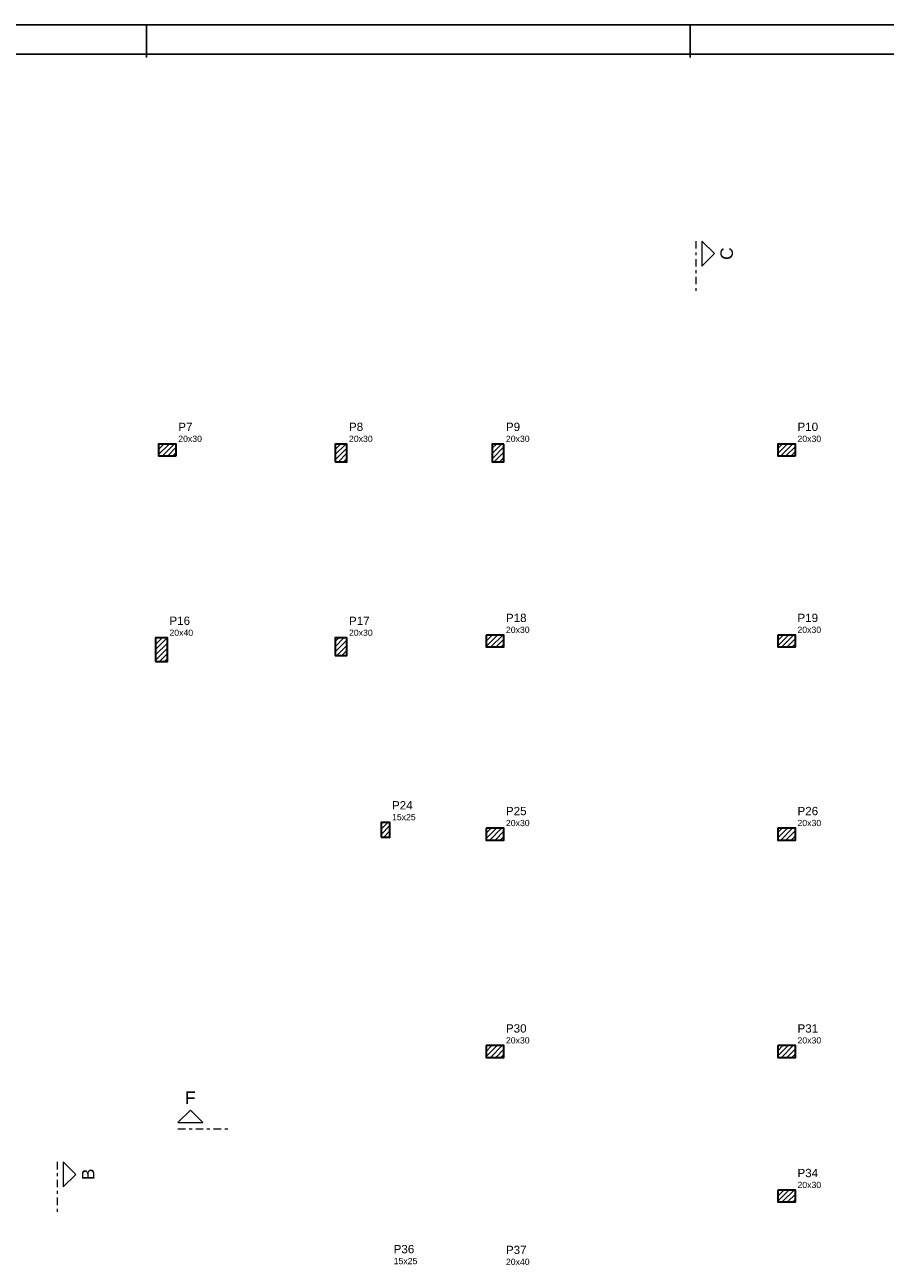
# Model space of a CAD drawing. Header units: millimetres. Extents: x 0 to 119, y 0 to 84.
# Tile 8 of 9: x 59 to 89, y 42 to 84. Entities that reach past the tile are written whole.
import ezdxf

# ---------------------------------------------------------------- set-up
doc = ezdxf.new("R2010")
doc.units = ezdxf.units.MM
doc.header["$MEASUREMENT"] = 0
doc.linetypes.add('DASHDOT', pattern=[2.54, 1.27, -0.635, 0, -0.635])
doc.linetypes.add('NULL', pattern=[0])
for name, color, linetype, lineweight in [('FO-Cortes', 9, 'DASHDOT', 5), ('FO-Hachura pilar que passa', 19, 'Continuous', 5), ('FO-Pilares', 4, 'Continuous', 30), ('FO-Textos dos pilares', 7, 'Continuous', 5)]:
    doc.layers.add(name, color=color, linetype=linetype, lineweight=lineweight)
doc.layers.add('SEDUC_MARF', color=1, linetype='Continuous')
doc.layers.add('SEDUC_MARGG', color=7, linetype='Continuous')
doc.styles.add('Arial', font='txt')

msp = doc.modelspace()

# ---------------------------------------------------------------- hatches: boundary and pattern name
at = {"layer": 'FO-Hachura pilar que passa', "linetype": 'Continuous'}
h = msp.add_hatch(dxfattribs=at)
h.set_pattern_fill('ANSI31', color=19, style=0)
h.paths.add_polyline_path([(64.4118, 69.4258), (64.4118, 69.6258), (64.4118, 69.8258), (64.1118, 69.8258), (63.8118, 69.8258), (63.8118, 69.6258), (63.8118, 69.4258), (64.1118, 69.4258)])
h = msp.add_hatch(dxfattribs=at)
h.set_pattern_fill('ANSI31', color=19, style=0)
h.paths.add_polyline_path([(69.8208, 69.2258), (70.0208, 69.2258), (70.2208, 69.2258), (70.2208, 69.5258), (70.2208, 69.8258), (70.0208, 69.8258), (69.8208, 69.8258), (69.8208, 69.5258)])
h = msp.add_hatch(dxfattribs=at)
h.set_pattern_fill('ANSI31', color=19, style=0)
h.paths.add_polyline_path([(75.5608, 69.8258), (75.3608, 69.8258), (75.1608, 69.8258), (75.1608, 69.5258), (75.1608, 69.2258), (75.3608, 69.2258), (75.5608, 69.2258), (75.5608, 69.5258)])
h = msp.add_hatch(dxfattribs=at)
h.set_pattern_fill('ANSI31', color=19, style=0)
h.paths.add_polyline_path([(85.4814, 69.4258), (85.4814, 69.6258), (85.4814, 69.8258), (85.1814, 69.8258), (84.8814, 69.8258), (84.8814, 69.6258), (84.8814, 69.4258), (85.1814, 69.4258)])
h = msp.add_hatch(dxfattribs=at)
h.set_pattern_fill('ANSI31', color=19, style=0)
h.paths.add_polyline_path([(74.9604, 63.323), (74.9604, 63.123), (74.9604, 62.923), (75.2604, 62.923), (75.5604, 62.923), (75.5604, 63.123), (75.5604, 63.323), (75.2604, 63.323)])
h = msp.add_hatch(dxfattribs=at)
h.set_pattern_fill('ANSI31', color=19, style=0)
h.paths.add_polyline_path([(84.881, 63.323), (84.881, 63.123), (84.881, 62.923), (85.181, 62.923), (85.481, 62.923), (85.481, 63.123), (85.481, 63.323), (85.181, 63.323)])
h = msp.add_hatch(dxfattribs=at)
h.set_pattern_fill('ANSI31', color=19, style=0)
h.paths.add_polyline_path([(63.7118, 62.4244), (63.9118, 62.4244), (64.1118, 62.4244), (64.1118, 62.8244), (64.1118, 63.2244), (63.9118, 63.2244), (63.7118, 63.2244), (63.7118, 62.8244)])
h = msp.add_hatch(dxfattribs=at)
h.set_pattern_fill('ANSI31', color=19, style=0)
h.paths.add_polyline_path([(69.8208, 62.6244), (70.0208, 62.6244), (70.2208, 62.6244), (70.2208, 62.9244), (70.2208, 63.2244), (70.0208, 63.2244), (69.8208, 63.2244), (69.8208, 62.9244)])
h = msp.add_hatch(dxfattribs=at)
h.set_pattern_fill('ANSI31', color=19, style=0)
h.paths.add_polyline_path([(71.3842, 56.4458), (71.5342, 56.4458), (71.6842, 56.4458), (71.6842, 56.6958), (71.6842, 56.9458), (71.5342, 56.9458), (71.3842, 56.9458), (71.3842, 56.6958)])
h = msp.add_hatch(dxfattribs=at)
h.set_pattern_fill('ANSI31', color=19, style=0)
h.paths.add_polyline_path([(74.9608, 56.7458), (74.9608, 56.5458), (74.9608, 56.3458), (75.2608, 56.3458), (75.5608, 56.3458), (75.5608, 56.5458), (75.5608, 56.7458), (75.2608, 56.7458)])
h = msp.add_hatch(dxfattribs=at)
h.set_pattern_fill('ANSI31', color=19, style=0)
h.paths.add_polyline_path([(84.8814, 56.7458), (84.8814, 56.5458), (84.8814, 56.3458), (85.1814, 56.3458), (85.4814, 56.3458), (85.4814, 56.5458), (85.4814, 56.7458), (85.1814, 56.7458)])
h = msp.add_hatch(dxfattribs=at)
h.set_pattern_fill('ANSI31', color=19, style=0)
h.paths.add_polyline_path([(74.9608, 49.3458), (74.9608, 49.1458), (74.9608, 48.9458), (75.2608, 48.9458), (75.5608, 48.9458), (75.5608, 49.1458), (75.5608, 49.3458), (75.2608, 49.3458)])
h = msp.add_hatch(dxfattribs=at)
h.set_pattern_fill('ANSI31', color=19, style=0)
h.paths.add_polyline_path([(84.8814, 49.3458), (84.8814, 49.1458), (84.8814, 48.9458), (85.1814, 48.9458), (85.4814, 48.9458), (85.4814, 49.1458), (85.4814, 49.3458), (85.1814, 49.3458)])
h = msp.add_hatch(dxfattribs=at)
h.set_pattern_fill('ANSI31', color=19, style=0)
h.paths.add_polyline_path([(84.8814, 44.4238), (84.8814, 44.2238), (84.8814, 44.0238), (85.1814, 44.0238), (85.4814, 44.0238), (85.4814, 44.2238), (85.4814, 44.4238), (85.1814, 44.4238)])

# ---------------------------------------------------------------- linework, layer by layer
at = {"layer": 'FO-Cortes', "ltscale": 0.2}
for p, q in [((82.0892, 76.7338), (82.0892, 75.0394)), ((64.47, 46.5147), (66.1644, 46.5147)), ((60.3559, 45.388), (60.3559, 43.6936))]:
    msp.add_line(p, q, dxfattribs=at)
at = {"layer": 'FO-Cortes', "linetype": 'Continuous', "ltscale": 0.2}
for points in [[(82.301, 76.7338), (82.301, 75.8866), (82.7246, 76.3102), (82.301, 76.7338)], [(64.47, 46.7265), (65.3172, 46.7265), (64.8936, 47.1501), (64.47, 46.7265)], [(60.5677, 45.388), (60.5677, 44.5408), (60.9913, 44.9644), (60.5677, 45.388)]]:
    msp.add_lwpolyline(points, close=True, dxfattribs=at)
at = {"layer": 'FO-Pilares'}
for points in [[(64.4118, 69.4258), (64.4118, 69.6258), (64.4118, 69.8258), (64.1118, 69.8258), (63.8118, 69.8258), (63.8118, 69.6258), (63.8118, 69.4258), (64.1118, 69.4258), (64.4118, 69.4258)], [(69.8208, 69.2258), (70.0208, 69.2258), (70.2208, 69.2258), (70.2208, 69.5258), (70.2208, 69.8258), (70.0208, 69.8258), (69.8208, 69.8258), (69.8208, 69.5258), (69.8208, 69.2258)], [(75.5608, 69.8258), (75.3608, 69.8258), (75.1608, 69.8258), (75.1608, 69.5258), (75.1608, 69.2258), (75.3608, 69.2258), (75.5608, 69.2258), (75.5608, 69.5258), (75.5608, 69.8258)], [(85.4814, 69.4258), (85.4814, 69.6258), (85.4814, 69.8258), (85.1814, 69.8258), (84.8814, 69.8258), (84.8814, 69.6258), (84.8814, 69.4258), (85.1814, 69.4258), (85.4814, 69.4258)], [(74.9604, 63.323), (74.9604, 63.123), (74.9604, 62.923), (75.2604, 62.923), (75.5604, 62.923), (75.5604, 63.123), (75.5604, 63.323), (75.2604, 63.323), (74.9604, 63.323)], [(84.881, 63.323), (84.881, 63.123), (84.881, 62.923), (85.181, 62.923), (85.481, 62.923), (85.481, 63.123), (85.481, 63.323), (85.181, 63.323), (84.881, 63.323)], [(63.7118, 62.4244), (63.9118, 62.4244), (64.1118, 62.4244), (64.1118, 62.8244), (64.1118, 63.2244), (63.9118, 63.2244), (63.7118, 63.2244), (63.7118, 62.8244), (63.7118, 62.4244)], [(69.8208, 62.6244), (70.0208, 62.6244), (70.2208, 62.6244), (70.2208, 62.9244), (70.2208, 63.2244), (70.0208, 63.2244), (69.8208, 63.2244), (69.8208, 62.9244), (69.8208, 62.6244)], [(71.3842, 56.4458), (71.5342, 56.4458), (71.6842, 56.4458), (71.6842, 56.6958), (71.6842, 56.9458), (71.5342, 56.9458), (71.3842, 56.9458), (71.3842, 56.6958), (71.3842, 56.4458)], [(74.9608, 56.7458), (74.9608, 56.5458), (74.9608, 56.3458), (75.2608, 56.3458), (75.5608, 56.3458), (75.5608, 56.5458), (75.5608, 56.7458), (75.2608, 56.7458), (74.9608, 56.7458)], [(84.8814, 56.7458), (84.8814, 56.5458), (84.8814, 56.3458), (85.1814, 56.3458), (85.4814, 56.3458), (85.4814, 56.5458), (85.4814, 56.7458), (85.1814, 56.7458), (84.8814, 56.7458)], [(74.9608, 49.3458), (74.9608, 49.1458), (74.9608, 48.9458), (75.2608, 48.9458), (75.5608, 48.9458), (75.5608, 49.1458), (75.5608, 49.3458), (75.2608, 49.3458), (74.9608, 49.3458)], [(84.8814, 49.3458), (84.8814, 49.1458), (84.8814, 48.9458), (85.1814, 48.9458), (85.4814, 48.9458), (85.4814, 49.1458), (85.4814, 49.3458), (85.1814, 49.3458), (84.8814, 49.3458)], [(84.8814, 44.4238), (84.8814, 44.2238), (84.8814, 44.0238), (85.1814, 44.0238), (85.4814, 44.0238), (85.4814, 44.2238), (85.4814, 44.4238), (85.1814, 44.4238), (84.8814, 44.4238)]]:
    msp.add_lwpolyline(points, close=True, dxfattribs=at)
at = {"layer": 'SEDUC_MARF'}
for p, q in [((63.4015, 84.1), (63.4015, 82.9804)), ((81.9015, 84.1), (81.9015, 82.9804))]:
    msp.add_line(p, q, dxfattribs=at)
msp.add_lwpolyline([(118.9, 84.1), (0, 84.1), (0, 0), (118.9, 0)], close=True, dxfattribs=at)
at = {"layer": 'SEDUC_MARGG'}
msp.add_lwpolyline([(2.5, 1), (117.9, 1), (117.9, 83.1), (2.5, 83.1), (2.5, 1)], dxfattribs=at)

# ---------------------------------------------------------------- texts
at = {"layer": 'FO-Cortes', "linetype": 'NULL', "ltscale": 0.2, "char_height": 0.4236, "attachment_point": 8, "rotation": 90.00021, "line_spacing_factor": 0.798, "style": 'Arial'}
for s, insert, width in [('C', (83.3596, 76.3098), 0.837715), ('B', (61.6266, 44.9648), 0.773711)]:
    msp.add_mtext(s, dxfattribs=dict(at, insert=insert, width=width))
at = {"layer": 'FO-Cortes', "linetype": 'NULL', "ltscale": 0.2, "insert": (64.8932, 47.3616), "char_height": 0.4236, "width": 0.708574, "attachment_point": 8, "line_spacing_factor": 0.798, "style": 'Arial'}
msp.add_mtext('F', dxfattribs=at)
at = {"layer": 'FO-Textos dos pilares', "linetype": 'NULL', "attachment_point": 7, "line_spacing_factor": 0.798, "style": 'Arial'}
for s, insert, char_height, width in [('P7', (64.4822, 70.267), 0.2824, 0.954053), ('P8', (70.2912, 70.267), 0.2824, 0.954053), ('P9', (75.6312, 70.267), 0.2824, 0.954053), ('P10', (85.5522, 70.267), 0.2824, 1.387852), ('20x30', (64.4822, 69.8967), 0.2118, 1.580273), ('20x30', (70.2912, 69.8967), 0.2118, 1.580273), ('20x30', (75.6312, 69.8967), 0.2118, 1.580273), ('20x30', (85.5522, 69.8967), 0.2118, 1.580273), ('P18', (75.6312, 63.764), 0.2824, 1.387852), ('P19', (85.5512, 63.764), 0.2824, 1.387852), ('P16', (64.1822, 63.666), 0.2824, 1.387852), ('P17', (70.2912, 63.666), 0.2824, 1.387852), ('20x30', (75.6312, 63.3937), 0.2118, 1.580273), ('20x30', (85.5512, 63.3937), 0.2118, 1.580273), ('20x40', (64.1822, 63.2947), 0.2118, 1.580273), ('20x30', (70.2912, 63.2947), 0.2118, 1.580273), ('P24', (71.7552, 57.387), 0.2824, 1.387852), ('P25', (75.6312, 57.187), 0.2824, 1.387852), ('P26', (85.5522, 57.187), 0.2824, 1.387852), ('15x25', (71.7552, 57.0167), 0.2118, 1.580273), ('20x30', (75.6312, 56.8167), 0.2118, 1.580273), ('20x30', (85.5522, 56.8167), 0.2118, 1.580273), ('P30', (75.6312, 49.787), 0.2824, 1.387852), ('P31', (85.5522, 49.787), 0.2824, 1.387852), ('20x30', (75.6312, 49.4167), 0.2118, 1.580273), ('20x30', (85.5522, 49.4167), 0.2118, 1.580273), ('P34', (85.5522, 44.865), 0.2824, 1.387852), ('20x30', (85.5522, 44.4947), 0.2118, 1.580273), ('P36', (71.8112, 42.274), 0.2824, 1.387852), ('P37', (75.6312, 42.247), 0.2824, 1.387852), ('15x25', (71.8112, 41.9037), 0.2118, 1.580273), ('20x40', (75.6312, 41.8767), 0.2118, 1.580273)]:
    msp.add_mtext(s, dxfattribs=dict(at, insert=insert, char_height=char_height, width=width))

doc.saveas('drawing.dxf')
